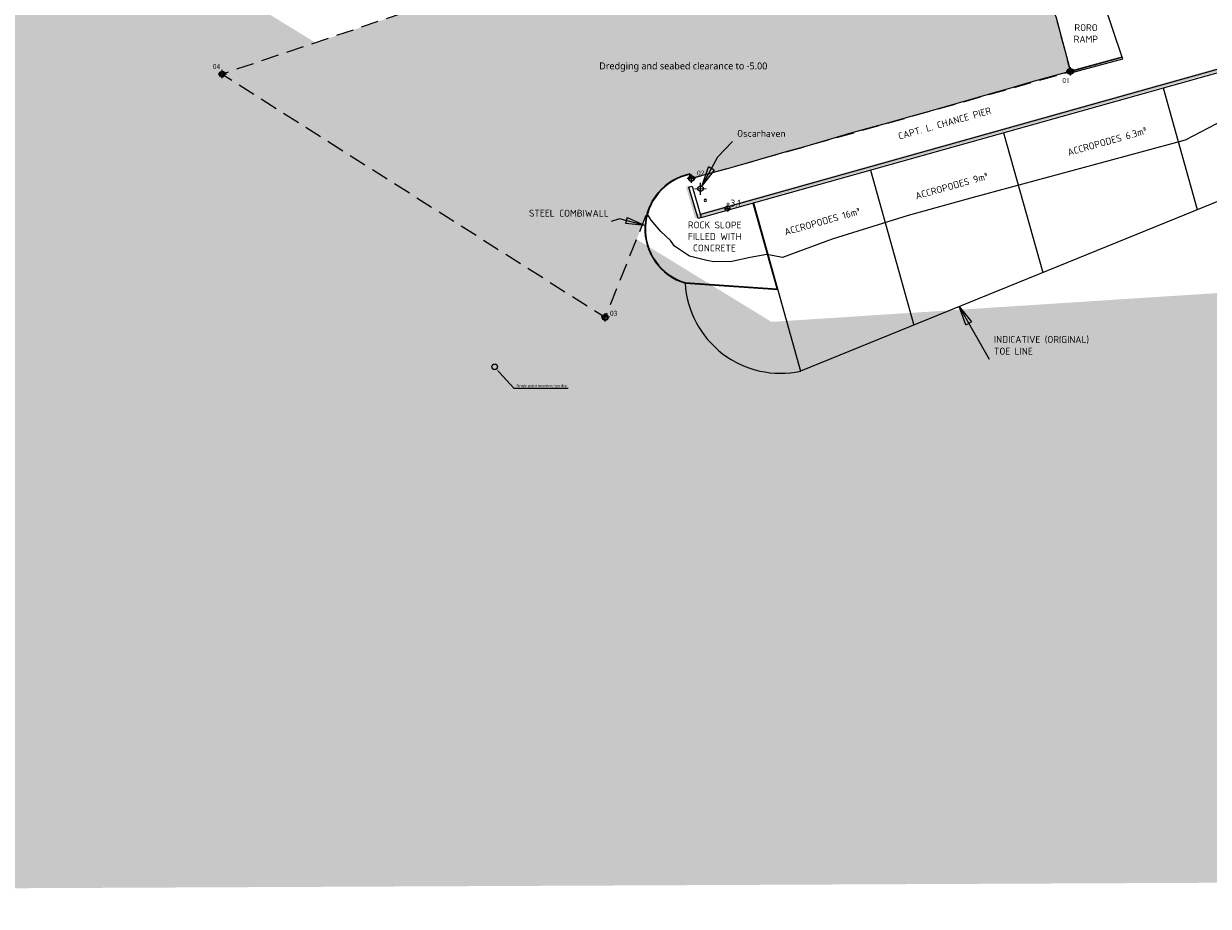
# Model space of a CAD drawing. Header units: metres. Extents: x 2831 to 4656, y -558 to 547.
# Tile 2 of 11: x 3093 to 3307, y -417 to -258. Entities that reach past the tile are written whole.
import ezdxf
from ezdxf import colors
from ezdxf.entities.mleader import LeaderData, LeaderLine
from ezdxf.enums import TextEntityAlignment as Align
from ezdxf.math import Vec2, Vec3

# ---------------------------------------------------------------- set-up
doc = ezdxf.new("R2010")
doc.units = ezdxf.units.M
doc.linetypes.add('21 Dredging$0$HIDDEN2', pattern=[4.762499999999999, 3.175, -1.5875])
for name, color, linetype in [('11 Aerial2$0$water', 145, 'Continuous'), ('13 Existing situation$0$Benchmark', 6, 'Continuous'), ('13 Existing situation$0$Coast line', 140, 'Continuous'), ('13 Existing situation$0$Coast line - removed', 140, 'Continuous'), ('13 Existing situation$0$Existing - to be remov', 1, 'Continuous'), ('13 Existing situation$0$Existing situation (TvdP)', 1, 'Continuous'), ('13 Existing situation$0$Gemeten Grondslag', 7, 'Continuous'), ('13 Existing situation$0$H000BW-HATCH-K253', 253, 'Continuous'), ('13 Existing situation$0$H000H3-TEXT-025', 7, 'Continuous'), ('21 Dredging$0$H000B1-HATCH-013', 8, 'Continuous'), ('21 Dredging$0$H000H3-TEXT-025', 7, 'Continuous'), ('H000BW-HATCH-K253', 253, 'Continuous'), ('H000E5-GEN-050', 4, 'Continuous'), ('H000H3-TEXT-025', 7, 'Continuous')]:
    doc.layers.add(name, color=color, linetype=linetype)
doc.layers.add('13 Existing situation$0$Text-exist-remov', color=7, linetype='Continuous', plot=False)
doc.layers.add('13 Existing situation$0$Text-existing', color=7, linetype='Continuous', plot=False)
doc.layers.add('21 Dredging$0$H000L3-HID-025', color=3, linetype='21 Dredging$0$HIDDEN2', lineweight=25)
doc.styles.add('13 Existing situation$0$ISO', font='isocpeur.ttf')
doc.styles.add('21 Dredging$0$ISO', font='segoeui.ttf')
doc.styles.add('ISO', font='segoeui.ttf')
doc.styles.add('WB_SE', font='segoeui.ttf')
doc.dimstyles.new('13 Existing situation$0$WB-M1000', dxfattribs={"dimtxt": 2.5, "dimasz": 1, "dimexe": 2, "dimexo": 5, "dimgap": 1, "dimtad": 1, "dimzin": 0, "dimtxsty": '13 Existing situation$0$ISO', "dimblk1": '13 Existing situation$0$dimdot', "dimblk2": '13 Existing situation$0$dimdot', "dimsah": 1, "dimcen": 0, "dimdle": 2, "dimclrd": 1, "dimclre": 9, "dimclrt": 256, "dimadec": 0, "dimazin": 0, "dimtp": 1, "dimtfac": 1, "dimtix": 1, "dimtmove": 0, "dimatfit": 3, "dimldrblk": '13 Existing situation$0$dimpijl', "dimfxl": 2, "dimtolj": 1, "dimtzin": 1, "dimarcsym": 0})

# ---------------------------------------------------------------- blocks, each defined once
blk = doc.blocks.new('11 Aerial2')
at = {"layer": '11 Aerial2$0$water', "extrusion": (0.03810542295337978, -0.02010734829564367, 0.999071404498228)}
h = blk.add_hatch(color=256, dxfattribs=at)
h.dxf.hatch_style = 1
h.paths.add_polyline_path([(1285.241557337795, -2645.715201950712), (1271.690736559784, -2658.427348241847), (1249.407665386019, -2714.02774750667), (1230.910352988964, -3003.37121047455), (1331.67407984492, -3167.852014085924), (1334.49591787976, -3167.29718204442), (1334.926376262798, -3166.845464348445), (1336.298264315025, -3166.132437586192), (1339.732171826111, -3170.386128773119), (1344.940410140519, -3186.082011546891), (1381.075815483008, -3305.861091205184), (1299.141239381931, -3347.959622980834), (952.3975163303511, -2697.441960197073), (1238.21414259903, -2545.093873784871)])
blk = doc.blocks.new('13 Existing situation$0$dimdot')
at = {"color": 1}
blk.add_line((-1.002423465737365, 0), (0.9975765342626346, 0), dxfattribs=at)
at = {"color": 1, "const_width": 0.5}
blk.add_lwpolyline([(-0.2524234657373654, 0, 1), (0.2475765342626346, 0, 1)], format="xyb", close=True, dxfattribs=at)
at = {"color": 1}
blk.add_lwpolyline([(-0.002423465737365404, -2), (-0.002423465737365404, 2)], dxfattribs=at)
blk = doc.blocks.new('13 Existing situation$0$dimpijl')
at = {"linetype": 'Continuous'}
blk.add_hatch(color=1, dxfattribs=at).paths.add_polyline_path([(-8.881784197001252e-16, -3.642919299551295e-17), (-3.5, 0.5833333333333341), (-3.5, -0.5833333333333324)])
at = {"color": 1, "linetype": 'Continuous'}
for p, q in [((-3.5, 0.5833333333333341), (0, 0)), ((-3.5, 0.5833333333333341), (-3.5, -0.5833333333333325)), ((0, 0), (-3.5, -0.5833333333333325))]:
    blk.add_line(p, q, dxfattribs=at)
blk = doc.blocks.new('points')
h = blk.add_hatch(color=0)
h.dxf.hatch_style = 1
edge = h.paths.add_edge_path(flags=17)
edge.add_arc((0, 0), 1.135936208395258, 0, 360)
edge = h.paths.add_edge_path()
edge.add_arc((0, 0), 1.5, 0, 360)
at = {"color": 0}
for p, q in [((2.14767247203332, 0), (-2.147672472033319, 0)), ((0, -2.147672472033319), (0, 2.14767247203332))]:
    blk.add_line(p, q, dxfattribs=at)
for radius in [1.5, 1.135936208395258]:
    blk.add_circle((0, 0), radius, dxfattribs=at)
at = {"color": 0, "style": 'ISO'}
blk.add_attdef('Point', text='', height=2.5, dxfattribs=at).set_placement((-6.000356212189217, 3.185374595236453), align=Align.MIDDLE)
blk = doc.blocks.new('21 Dredging')
at = {"layer": '21 Dredging$0$H000B1-HATCH-013'}
h = blk.add_hatch(dxfattribs=at)
h.set_pattern_fill('DASH', color=21, scale=0.25, angle=315)
h.set_pattern_definition([(315, (0, 0), (1.122532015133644, -3.33066907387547e-16), [0.79375, -0.79375])])
edge = h.paths.add_edge_path()
edge.add_line((3193.11382445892, -245.186361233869), (3128.842410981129, -266.869847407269))
edge.add_line((3128.842410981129, -266.869847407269), (3198.148414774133, -310.8719990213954))
edge.add_line((3198.148414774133, -310.8719990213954), (3206.126888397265, -291.0166572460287))
edge.add_arc((3215.452737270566, -294.7640638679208), 10.05059767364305, 101.33704464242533, 158.1082544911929, ccw=False)
edge.add_line((3213.47698956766, -284.9095758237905), (3213.732787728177, -285.7720054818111))
edge.add_line((3213.732787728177, -285.7720054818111), (3282.35651753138, -266.3747834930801))
edge.add_line((3282.35651753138, -266.3747834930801), (3279.736126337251, -256.460437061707))
edge.add_line((3279.736126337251, -256.460437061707), (3279.696780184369, -256.4494310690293))
edge.add_line((3279.696780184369, -256.4494310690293), (3277.215565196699, -247.6597582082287))
edge.add_line((3277.215565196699, -247.6597582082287), (3257.671127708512, -253.1769090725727))
edge.add_line((3257.671127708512, -253.1769090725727), (3193.11382445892, -245.186361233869))
h.paths.add_polyline_path([(3196.622337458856, -266.7894223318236), (3228.979381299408, -266.7894223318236), (3228.979381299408, -264.1769745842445), (3196.622337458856, -264.1769745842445)], flags=24)
at = {"layer": '21 Dredging$0$H000L3-HID-025', "flags": 128}
blk.add_lwpolyline([(3193.11382445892, -245.186361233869), (3128.842410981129, -266.869847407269), (3198.148414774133, -310.8719990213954), (3206.126888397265, -291.0166572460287, -0.25290524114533), (3213.47698956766, -284.9095758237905), (3213.732787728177, -285.7720054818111), (3282.35651753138, -266.3747834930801), (3279.736126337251, -256.460437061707), (3279.696780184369, -256.4494310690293), (3277.215565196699, -247.6597582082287), (3257.671127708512, -253.1769090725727), (3193.11382445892, -245.186361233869)], format="xyb", close=True, dxfattribs=at)
at = {"layer": '21 Dredging$0$H000H3-TEXT-025', "style": '21 Dredging$0$ISO'}
blk.add_text('Dredging and seabed clearance to -5.00', height=1.250000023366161, dxfattribs=at).set_placement((3197.057745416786, -266.3819083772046), align=Align.BOTTOM_LEFT)
blk = doc.blocks.new('*E14')
at = {"layer": '13 Existing situation$0$H000H3-TEXT-025'}
for points in [[(0.2742049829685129, 0.4181048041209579), (3.1006054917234, 5.595398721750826), (5.725070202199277, 8.393179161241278)], [(-10.00101926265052, -6.844323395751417, -2.06), (-14.63769788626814, -5.637122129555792, -2.06), (-16.12224732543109, -6.137122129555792, -2.06)], [(46.84542021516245, -21.36107342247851, -2.06), (52.33452129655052, -30.87545041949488, -2.06)]]:
    blk.add_leader(points, dimstyle='13 Existing situation$0$WB-M1000', dxfattribs=at)
blk = doc.blocks.new('13 Existing situation')
at = {"layer": '13 Existing situation$0$H000BW-HATCH-K253', "extrusion": (0.01327149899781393, -0.001077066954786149, 0.9999113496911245)}
h = blk.add_hatch(color=256, dxfattribs=at)
h.dxf.hatch_style = 1
h.paths.add_polyline_path([(3315.071289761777, -264.775264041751), (3370.5583523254, -271.3659656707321), (3371.144805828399, -266.4329629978), (3382.966567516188, -267.7676696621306), (3383.011456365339, -267.3698415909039), (3370.794732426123, -265.9882621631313), (3370.231896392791, -270.7226045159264), (3315.023810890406, -264.1650395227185), (3215.108550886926, -292.2122406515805), (3215.278115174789, -292.7927372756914)])
h.paths.add_polyline_path([(3220.20781796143, -290.54381702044), (3221.910711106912, -290.5484352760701), (3221.912746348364, -289.7979790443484), (3220.209853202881, -289.7933607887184)], flags=25)
h = blk.add_hatch(color=256, dxfattribs=at)
h.dxf.hatch_style = 1
h.paths.add_polyline_path([(3291.553559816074, -264.0344330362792), (3291.474300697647, -263.7449088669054), (3282.066632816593, -266.3219167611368), (3282.14589193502, -266.6114409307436)])
h = blk.add_hatch(color=256, dxfattribs=at)
h.dxf.hatch_style = 1
h.paths.add_polyline_path([(3213.617179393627, -287.0828214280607), (3213.041085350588, -287.2512040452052), (3214.704014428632, -292.9441791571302), (3215.278115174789, -292.7927372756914)])
at = {"layer": '13 Existing situation$0$Benchmark', "extrusion": (0.01327149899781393, -0.001077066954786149, 0.9999113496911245)}
for p, q in [((3215.377018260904, -288.6837896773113, -0.001138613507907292), (3215.382860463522, -286.5406977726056, 0.001092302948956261)), ((3214.332161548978, -287.5871580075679, 0.01391068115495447), (3216.424901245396, -287.5928340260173, -0.01387168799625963))]:
    blk.add_line(p, q, dxfattribs=at)
at = {"layer": '13 Existing situation$0$Benchmark', "extrusion": (0.01327149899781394, -0.00107706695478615, 0.9999113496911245)}
blk.add_ellipse((3215.379999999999, -287.5900000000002), major_axis=(0.001363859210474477, 0.5003038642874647, 0.0005208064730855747), ratio=0.9996927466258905, start_param=4.712388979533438, end_param=10.99557428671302, dxfattribs=at)
at = {"layer": '13 Existing situation$0$Coast line', "extrusion": (0.01327149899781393, -0.001077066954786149, 0.9999113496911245)}
for p, q in [((3311.445360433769, -274.4886136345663, -3.322375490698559), (3303.089567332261, -278.7932161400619, -3.216108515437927)), ((3303.089567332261, -278.7932161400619, -3.216108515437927), (3287.055250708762, -283.1651116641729, -3.007999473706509)), ((3287.055250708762, -283.1651116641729, -3.007999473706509), (3264.737323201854, -289.2082014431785, -2.718290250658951)), ((3264.737323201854, -289.2082014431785, -2.718290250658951), (3252.998201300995, -292.4415040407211, -2.565963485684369)), ((3252.998201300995, -292.4415040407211, -2.565963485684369), (3239.210992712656, -296.739768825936, -2.387600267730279)), ((3239.210992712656, -296.739768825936, -2.387600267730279), (3230.227466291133, -300.0421374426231, -2.271922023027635)), ((3224.370522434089, -300.0695560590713, -2.194214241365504), (3221.084928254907, -300.7718504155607, -2.151362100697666)), ((3227.409395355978, -299.5307159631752, -2.233967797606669), (3224.370522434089, -300.0695560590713, -2.194214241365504)), ((3230.227466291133, -300.0421374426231, -2.271922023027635), (3227.409395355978, -299.5307159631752, -2.233967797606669)), ((3217.773684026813, -300.8449324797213, -2.107491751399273), (3216.55482312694, -300.5596875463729, -2.091006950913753)), ((3221.084928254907, -300.7718504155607, -2.151362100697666), (3217.773684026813, -300.8449324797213, -2.107491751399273))]:
    blk.add_line(p, q, dxfattribs=at)
at = {"layer": '13 Existing situation$0$Coast line - removed', "extrusion": (0.01327149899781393, -0.001077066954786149, 0.9999113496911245)}
for p, q in [((3206.42985240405, -293.2714002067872, -1.948770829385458), (3205.753152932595, -292.1310850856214, -1.938560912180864)), ((3208.213383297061, -295.3373864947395, -1.974668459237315), (3206.42985240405, -293.2714002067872, -1.948770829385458)), ((3209.970634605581, -296.951303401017, -1.999730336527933), (3208.213383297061, -295.3373864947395, -1.974668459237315)), ((3210.663747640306, -298.018578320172, -2.010079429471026), (3209.970634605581, -296.951303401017, -1.999730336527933)), ((3213.398231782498, -299.8209636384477, -2.048314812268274), (3210.663747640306, -298.018578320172, -2.010079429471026)), ((3216.55482312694, -300.5596875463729, -2.091006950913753), (3213.398231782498, -299.8209636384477, -2.048314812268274))]:
    blk.add_line(p, q, dxfattribs=at)
at = {"layer": '13 Existing situation$0$Existing - to be remov', "extrusion": (0.01327149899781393, -0.001077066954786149, 0.9999113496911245)}
for p, q in [((3213.633732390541, -285.7897968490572, -2.036326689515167), (3213.407303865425, -285.0263876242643, -2.032499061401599)), ((3213.729621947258, -285.7613319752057, -2.037568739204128), (3213.47698956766, -284.9095758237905, -2.033298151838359)), ((3213.297094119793, -287.2951125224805, -2.033480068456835), (3213.873139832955, -287.126730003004, -2.040944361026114)), ((3213.873139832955, -287.126730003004, -2.040944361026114), (3215.533847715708, -292.8366425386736, -2.069136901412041)), ((3214.959795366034, -292.9880843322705, -2.061680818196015), (3213.297094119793, -287.2951125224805, -2.033480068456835)), ((3215.533847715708, -292.8366425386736, -2.069136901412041), (3214.959795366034, -292.9880843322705, -2.061680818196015)), ((3212.60620358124, -304.6898181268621, -2.043047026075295), (3229.366017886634, -305.8551527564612, -2.266749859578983)), ((3212.624203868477, -304.5907670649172, -2.043179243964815), (3229.231379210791, -305.7454884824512, -2.264844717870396))]:
    blk.add_line(p, q, dxfattribs=at)
at = {"layer": '13 Existing situation$0$Existing - to be remov', "extrusion": (0.01327149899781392, -0.001077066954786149, 0.9999113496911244)}
blk.add_ellipse((3215.520789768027, -294.9088852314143, -2.071195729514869), major_axis=(0.02782273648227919, 10.20619883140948, 0.010624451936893), ratio=0.9996927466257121, start_param=0.2044210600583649, end_param=2.854601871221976, dxfattribs=at)
at = {"layer": '13 Existing situation$0$Existing - to be remov', "extrusion": (0.01327149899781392, -0.001077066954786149, 0.9999113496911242)}
blk.add_ellipse((3215.52078976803, -294.9088852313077, -2.071195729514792), major_axis=(0.02754996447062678, 10.10613805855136, 0.01052029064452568), ratio=0.9996927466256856, start_param=0.2134949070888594, end_param=2.853509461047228, dxfattribs=at)
at = {"layer": '13 Existing situation$0$Existing - to be remov', "ltscale": 10, "extrusion": (0.01327149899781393, -0.001077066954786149, 0.9999113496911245)}
blk.add_ellipse((3229.891106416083, -303.6832554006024, -2.27137970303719), major_axis=(0.0472179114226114, 17.32091994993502, 0.01803073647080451), ratio=0.9996927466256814, start_param=1.631652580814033, end_param=3.354729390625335, dxfattribs=at)
at = {"layer": '13 Existing situation$0$Existing situation (TvdP)', "extrusion": (0.01327149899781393, -0.001077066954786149, 0.9999113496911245)}
for p, q in [((3291.723737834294, -263.7888309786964, -3.049091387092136), (3288.396224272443, -253.9800305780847, -2.994360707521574)), ((3279.696780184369, -256.4494310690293, -2.881555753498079), (3282.316861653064, -266.3658373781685, -2.927012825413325)), ((3315.271168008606, -264.2089613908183, -3.362081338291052), (3215.36430665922, -292.256146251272, -2.066261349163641)), ((3215.533847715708, -292.8366425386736, -2.069136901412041), (3315.318633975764, -264.8191855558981, -3.363368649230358)), ((3291.723737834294, -263.7888309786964, -3.049091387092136), (3278.903238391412, -267.3009968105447, -2.882712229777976)), ((3282.316861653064, -266.3658373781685, -2.927012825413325), (3291.723737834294, -263.7888309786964, -3.049091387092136)), ((3291.723737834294, -263.7888309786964, -3.049091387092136), (3282.316861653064, -266.3658373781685, -2.927012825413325)), ((3282.396109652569, -266.6553613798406, -2.928376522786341), (3291.802985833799, -264.0783549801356, -3.050455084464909)), ((3291.802985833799, -264.0783549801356, -3.050455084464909), (3291.723737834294, -263.7888309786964, -3.049091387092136)), ((3278.903238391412, -267.3009968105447, -2.882712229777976), (3275.196804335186, -268.3416769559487, -2.834638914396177)), ((3282.316861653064, -266.3658373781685, -2.927012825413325), (3282.396109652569, -266.6553613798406, -2.928376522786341)), ((3271.336561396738, -269.4557382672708, -2.78460318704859), (3267.422936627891, -270.5667856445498, -2.733855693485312)), ((3275.196804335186, -268.3416769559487, -2.834638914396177), (3271.336561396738, -269.4557382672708, -2.78460318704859)), ((3299.1231702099, -269.3649398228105, -3.153308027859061), (3305.298065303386, -291.3831847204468, -3.25898263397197)), ((3263.698138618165, -271.6467537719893, -2.685580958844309), (3259.920454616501, -272.721055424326, -2.636598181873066)), ((3267.422936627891, -270.5667856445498, -2.733855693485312), (3263.698138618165, -271.6467537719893, -2.685580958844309)), ((3256.121062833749, -273.7952305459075, -2.587327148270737), (3253.058924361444, -274.6591958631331, -2.547615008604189)), ((3259.920454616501, -272.721055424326, -2.636598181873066), (3256.121062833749, -273.7952305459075, -2.587327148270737)), ((3249.249391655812, -275.7150184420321, -2.498189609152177), (3246.080756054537, -276.5690695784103, -2.45705328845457)), ((3253.058924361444, -274.6591958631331, -2.547615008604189), (3249.249391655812, -275.7150184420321, -2.498189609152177)), ((3242.333076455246, -277.6242972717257, -2.408448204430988), (3238.306876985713, -278.792656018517, -2.35626827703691)), ((3246.080756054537, -276.5690695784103, -2.45705328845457), (3242.333076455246, -277.6242972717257, -2.408448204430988)), ((3270.232155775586, -277.4740902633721, -2.778581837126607), (3277.327655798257, -302.7749989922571, -2.900011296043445)), ((3234.212533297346, -280.0161279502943, -2.303243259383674), (3230.660936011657, -280.976218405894, -2.257138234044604)), ((3238.306876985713, -278.792656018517, -2.35626827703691), (3234.212533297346, -280.0161279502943, -2.303243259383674)), ((3226.927896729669, -282.063618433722, -2.208762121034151), (3223.428079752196, -283.1021066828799, -2.163428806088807)), ((3230.660936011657, -280.976218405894, -2.257138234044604), (3226.927896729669, -282.063618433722, -2.208762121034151)), ((3217.019649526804, -284.8474625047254, -2.080251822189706), (3213.729621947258, -285.7613319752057, -2.037568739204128)), ((3220.015419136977, -284.0388642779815, -2.119142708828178), (3217.019649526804, -284.8474625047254, -2.080251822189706)), ((3223.428079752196, -283.1021066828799, -2.163428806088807), (3220.015419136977, -284.0388642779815, -2.119142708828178)), ((3246.156310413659, -284.2317156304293, -2.466310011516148), (3254.018981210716, -312.2681775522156, -2.600868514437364)), ((3224.873263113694, -290.2054564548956, -2.19026171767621), (3229.260067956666, -305.8477859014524, -2.2653356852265)), ((3224.96956649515, -290.1784259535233, -2.191510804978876), (3233.507347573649, -320.6221746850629, -2.337622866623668)), ((3215.36430665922, -292.256146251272, -2.066261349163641), (3215.533847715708, -292.8366425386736, -2.069136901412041))]:
    blk.add_line(p, q, dxfattribs=at)
at = {"layer": '13 Existing situation$0$Existing situation (TvdP)', "ltscale": 10, "extrusion": (0.01327149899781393, -0.001077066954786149, 0.9999113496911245)}
blk.add_line((3321.318253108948, -284.8584678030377, -3.464585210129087), (3233.507347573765, -320.6221746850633, -2.337622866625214), dxfattribs=at)
at = {"layer": '13 Existing situation$0$Gemeten Grondslag', "extrusion": (0.01327149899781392, -0.001077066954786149, 0.9999113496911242)}
blk.add_ellipse((3216.257756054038, -289.7202930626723, -2.075388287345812), major_axis=(0.0005455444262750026, 0.2001215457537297, 0.000208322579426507), ratio=0.9996927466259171, start_param=1.570796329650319, end_param=4.712388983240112, dxfattribs=at)
at = {"layer": '13 Existing situation$0$Gemeten Grondslag', "extrusion": (0.01327149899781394, -0.001077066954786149, 0.9999113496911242)}
blk.add_ellipse((3216.257756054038, -289.7202930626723, -2.075388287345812), major_axis=(0.0005455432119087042, 0.2001215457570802, 0.0002083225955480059), ratio=0.9996927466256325, start_param=4.712388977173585, end_param=7.853981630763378, dxfattribs=at)
at = {"layer": '13 Existing situation$0$Text-existing', "extrusion": (0.01327149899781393, -0.001077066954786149, 0.9999113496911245)}
for p, q in [((3219.756583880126, -291.1833838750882, -0.06195963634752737), (3220.802953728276, -291.1862218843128, -0.07585082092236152)), ((3220.281933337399, -290.6601537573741, -0.06836882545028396), (3220.279012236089, -291.7316997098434, -0.06948428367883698))]:
    blk.add_line(p, q, dxfattribs=at)
at = {"layer": '13 Existing situation$0$Text-existing', "extrusion": (0.01327149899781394, -0.001077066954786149, 0.9999113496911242)}
blk.add_ellipse((3220.279768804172, -291.1848028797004, -0.06890522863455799), major_axis=(0.001215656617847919, 0.4459386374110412, 0.0004642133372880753), ratio=0.9996927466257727, start_param=4.712388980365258, end_param=10.99557428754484, dxfattribs=at)
at = {"layer": '13 Existing situation$0$H000H3-TEXT-025', "extrusion": (0.01327149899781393, -0.001077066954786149, 0.9999113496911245), "xscale": 1.000304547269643, "yscale": 1.000611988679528, "zscale": 1.000611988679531, "rotation": 359.8446139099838}
blk.add_blockref('*E14', (3214.085272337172, -287.296850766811, 121.7901132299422), dxfattribs=at)
at = {"layer": '13 Existing situation$0$H000H3-TEXT-025', "extrusion": (0.01327149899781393, -0.001077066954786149, 0.9999113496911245), "style": '13 Existing situation$0$ISO'}
for s, height, width, p in [('Oscarhaven', 1.250764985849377, 0.9996927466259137, (3221.724366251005, -278.1628832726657, 42.98266613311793)), ('STEEL COMBIWALL', 1.250764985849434, 0.9996927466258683, (3184.076309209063, -292.5990811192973, 40.9214054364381))]:
    blk.add_text(s, height=height, rotation=359.8446139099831, dxfattribs=dict(at, width=width)).set_placement(p)
at = {"layer": '13 Existing situation$0$Text-exist-remov', "extrusion": (0.01327149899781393, -0.001077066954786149, 0.9999113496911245), "style": '13 Existing situation$0$ISO', "width": 0.999692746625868}
blk.add_text('ROCK SLOPE', height=1.250764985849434, rotation=359.8446139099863, dxfattribs=at).set_placement((3212.892761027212, -294.7340785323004, 36.91895748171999))
at = {"layer": '13 Existing situation$0$Text-exist-remov', "extrusion": (0.01327149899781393, -0.001077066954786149, 0.9999113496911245), "style": '13 Existing situation$0$ISO'}
for s, height, rotation, oblique, width, p in [('FILLED WITH', 1.250764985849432, 359.8446139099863, 359.9999999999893, 0.9996927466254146, (3212.887107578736, -296.8186791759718, 36.91895748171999)), ('CONCRETE', 1.250764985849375, 359.844613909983, 359.999999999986, 0.9996927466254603, (3213.81923619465, -298.905823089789, 36.91895748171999))]:
    blk.add_text(s, height=height, rotation=rotation, dxfattribs=dict(at, oblique=oblique, width=width)).set_placement(p)
at = {"layer": '13 Existing situation$0$Text-existing', "extrusion": (0.01327149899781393, -0.001077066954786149, 0.9999113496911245), "style": '13 Existing situation$0$ISO'}
for s, height, width, p in [('RORO', 1.250764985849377, 0.9996927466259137, (3282.851112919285, -259.0296800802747, 36.91895748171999)), ('+3.1', 1.250764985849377, 0.9996927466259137, (3219.683172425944, -290.7925480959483, 40.98144215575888)), ('TOE LINE', 1.250764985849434, 0.9996927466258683, (3268.241281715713, -317.5808958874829, 40.92140543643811))]:
    blk.add_text(s, height=height, rotation=359.8446139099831, dxfattribs=dict(at, width=width)).set_placement(p)
for s, height, rotation, oblique, width, p in [('RAMP', 1.250764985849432, 359.844613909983, 359.999999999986, 0.9996927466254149, (3282.720421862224, -261.11394162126, 36.91895748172)), ('CAPT. L. CHANCE PIER', 1.250736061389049, 15.76873663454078, 0.009288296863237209, 0.9997389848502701, (3251.169850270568, -278.6931755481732, 36.91895748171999)), ('ACCROPODES 6.3m³', 1.250736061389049, 15.7687366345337, 0.009288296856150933, 0.9997389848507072, (3281.810140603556, -281.6247941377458, 36.91895748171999)), ('ACCROPODES 9m³', 1.250736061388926, 15.7687366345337, 0.00928829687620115, 0.9997389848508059, (3254.252384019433, -289.5129161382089, 36.91895748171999)), ('ACCROPODES 16m³', 1.250736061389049, 15.76873663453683, 0.00928829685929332, 0.9997389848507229, (3230.553943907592, -296.0217103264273, 36.91895748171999)), ('INDICATIVE (ORIGINAL)', 1.250764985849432, 359.844613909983, 359.999999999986, 0.9996927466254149, (3268.247104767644, -315.4337572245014, 40.92140543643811))]:
    blk.add_text(s, height=height, rotation=rotation, dxfattribs=dict(at, oblique=oblique, width=width)).set_placement(p)

msp = doc.modelspace()

# ---------------------------------------------------------------- linework, layer by layer
at = {"layer": 'H000E5-GEN-050', "extrusion": (0.01084085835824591, 0.004634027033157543, 0.9999304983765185)}
msp.add_circle((3177.969848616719, -319.9854914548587, 31.47793477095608), 0.5, dxfattribs=at)

# ---------------------------------------------------------------- block references
for name in ['13 Existing situation', '11 Aerial2']:
    msp.add_blockref(name, (0, 0))
at = {"layer": 'H000BW-HATCH-K253'}
msp.add_blockref('21 Dredging', (0, 0), dxfattribs=at)
at = {"layer": 'H000H3-TEXT-025', "color": 10}
ref = msp.add_blockref('points', (3128.842410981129, -266.869847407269), dxfattribs=dict(at, xscale=0.35, yscale=0.35, zscale=0.35))
ref.add_attrib('Point', '04', dxfattribs={"layer": '0', "color": 0, "height": 0.8750000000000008, "style": 'ISO'}).set_placement((3127.792116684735, -265.4739904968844), align=Align.MIDDLE)
ref = msp.add_blockref('points', (3282.316861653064, -266.3658373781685, -2.927012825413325), dxfattribs=dict(at, xscale=0.35, yscale=0.35, zscale=0.35))
ref.add_attrib('Point', '01', dxfattribs={"layer": '0', "color": 0, "height": 0.8750000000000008, "style": 'ISO'}).set_placement((3281.550060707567, -268.0254940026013, -2.927012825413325), align=Align.MIDDLE)
ref = msp.add_blockref('points', (3213.729621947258, -285.7613319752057, -2.037568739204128), dxfattribs=dict(at, xscale=0.35, yscale=0.35, zscale=0.35))
ref.add_attrib('Point', '02', dxfattribs={"layer": '0', "color": 0, "height": 0.8750000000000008, "style": 'ISO'}).set_placement((3215.432507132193, -284.7605766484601, -2.037568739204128), align=Align.MIDDLE)
ref = msp.add_blockref('points', (3198.148414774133, -310.8719990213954), dxfattribs=dict(at, xscale=0.35, yscale=0.35, zscale=0.35))
ref.add_attrib('Point', '03', dxfattribs={"layer": '0', "color": 0, "height": 0.8750000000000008, "style": 'ISO'}).set_placement((3199.673519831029, -310.1296223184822), align=Align.MIDDLE)

# ---------------------------------------------------------------- leaders
at = {"layer": 'H000H3-TEXT-025'}
ml = msp.add_multileader_mtext('Standard', dxfattribs=at)
ml.set_content('Single point mooring fascility', color=256, style='WB_SE')
ml.set_leader_properties(color=256, linetype='ByLayer', lineweight=-1)
ml.build(insert=Vec2(0, 0))
ml.multileader.update_dxf_attribs({"text_left_attachment_type": 6, "text_right_attachment_type": 6, "dogleg_length": 0.36, "arrow_head_size": 0.8, "scale": 0.2})
ctx = ml.context
ctx.base_point, ctx.scale, ctx.char_height, ctx.arrow_head_size, ctx.landing_gap_size, ctx.plane_origin = Vec3(3181.681293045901, -323.6704352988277), 0.2, 0.5, 0.8, 0.4, Vec3(3178.742842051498, -319.9601075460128)
ctx.left_attachment, ctx.right_attachment = 6, 6
notes = []
notes.append((ctx, [(0, (1, 1, 0), (3181.609293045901, -323.6704352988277), (1, 0), 0.072, [(0, [(3178.465693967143, -320.2462167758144)], 0, [])])]))
ctx.mtext.insert, ctx.mtext.flow_direction = Vec3(3182.081293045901, -323.0023739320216), 5
for ctx, leaders in notes:
    for number, flags, end, landing, length, lines in leaders:
        leader = LeaderData()
        leader.index, (leader.has_last_leader_line, leader.has_dogleg_vector, leader.attachment_direction) = number, flags
        leader.last_leader_point, leader.dogleg_vector, leader.dogleg_length = Vec3(end), Vec3(landing), length
        for number, points, colour, breaks in lines:
            line = LeaderLine()
            line.index, line.vertices, line.color, line.breaks = number, Vec3.list(points), colors.encode_raw_color(colour), breaks
            leader.lines.append(line)
        ctx.leaders.append(leader)

doc.saveas('drawing.dxf')
